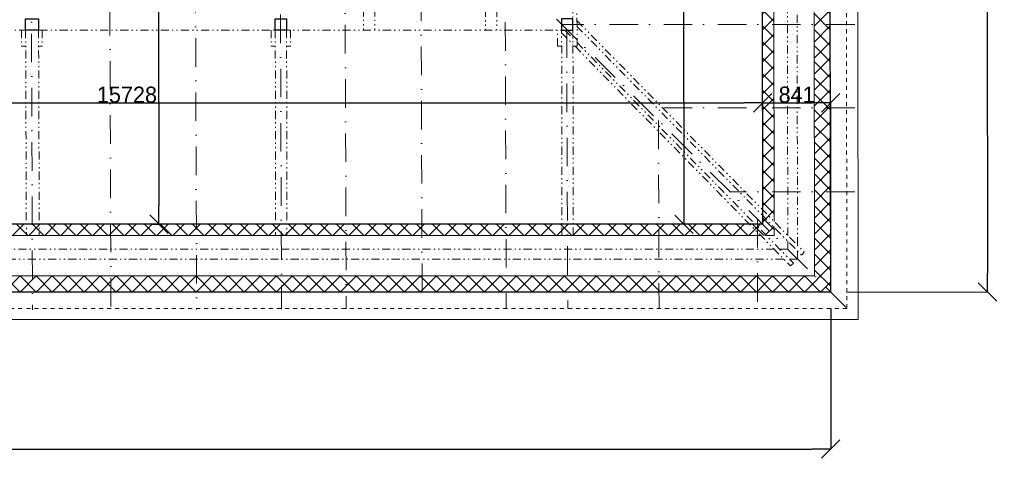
# Model space of a CAD drawing. Extents: x 25031 to 63966, y -28982 to 9473.
# Tile 5 of 12: x 50284 to 62464, y -28982 to -23559. Entities that reach past the tile are written whole.
import ezdxf

# ---------------------------------------------------------------- set-up
doc = ezdxf.new("R2010")
doc.units = 0
doc.header["$MEASUREMENT"] = 0
for name, pattern in [('Čerchovaná', [670.277762, 352.777767, -176.388884, 0, -141.111112]), ('Čerchovaná se dvěma tečkami S', [250, 100, -40, 15, -40, 15, -40]), ('čárkovaná S', [100, 50, -50])]:
    doc.linetypes.add(name, pattern=pattern)
for name, color, linetype, lineweight in [('2D VÝPLNĚ_Číslo_pera__4', 91, 'Continuous', 13), ('krokve_Číslo_pera__1', 7, 'Continuous', 15), ('svislé konstrukce_Číslo_pera__2', 1, 'Continuous', 25), ('vodorovné konstrukce_Číslo_pera__1', 7, 'Continuous', 15), ('zdi_Číslo_pera__1', 7, 'Continuous', 15), ('zdi_Číslo_pera__2', 1, 'Continuous', 25)]:
    doc.layers.add(name, color=color, linetype=linetype, lineweight=lineweight)
doc.layers.add('KÓTY.ZÁKLADNÍ', color=7, linetype='Continuous')
doc.styles.add('GENERATED_STYLE_2', font='txt')
doc.dimstyles.new('GENERATED_STYLE__1', dxfattribs={"dimtxt": 200, "dimasz": 228, "dimexe": 0.18, "dimexo": 200, "dimgap": 0.09, "dimtad": 1, "dimtih": 1, "dimtoh": 1, "dimdec": 0, "dimzin": 0, "dimdsep": 46, "dimtxsty": 'GENERATED_STYLE_2', "dimblk": 'ARROWHEAD_6', "dimblk1": 'ARROWHEAD_6', "dimblk2": 'ARROWHEAD_6', "dimcen": 0.09, "dimclrd": 256, "dimclre": 256, "dimclrt": 256, "dimazin": 0, "dimtfac": 1, "dimtdec": 4, "dimtmove": 0, "dimatfit": 3, "dimfxl": 0, "dimtolj": 1, "dimtzin": 0, "dimarcsym": 0})
doc.dimstyles.new('GENERATED_STYLE__2', dxfattribs={"dimtxt": 200, "dimasz": 228, "dimexe": 0.18, "dimexo": 200, "dimgap": 0.09, "dimtad": 1, "dimdec": 0, "dimzin": 0, "dimdsep": 46, "dimtxsty": 'GENERATED_STYLE_2', "dimblk": 'ARROWHEAD_6', "dimblk1": 'ARROWHEAD_6', "dimblk2": 'ARROWHEAD_6', "dimcen": 0.09, "dimclrd": 256, "dimclre": 256, "dimclrt": 256, "dimazin": 0, "dimtfac": 1, "dimtdec": 4, "dimtmove": 0, "dimatfit": 3, "dimfxl": 0, "dimtolj": 1, "dimtzin": 0, "dimarcsym": 0})
pattern_1 = [(45, (0, 0), (-98.99495, 98.99495), []), (135, (0, 0), (98.99495, 98.99495), [])]

# ---------------------------------------------------------------- blocks, each defined once
blk = doc.blocks.new('ARROWHEAD_6')
at = {"linetype": 'Continuous'}
for p, q in [((0, 0), (-1, 0)), ((-0.5, -0.5), (0.5, 0.5))]:
    blk.add_line(p, q, dxfattribs=at)
blk = doc.blocks.new('*D1046')
at = {"layer": 'Defpoints', "color": 0, "linetype": 'Continuous', "transparency": 16777216}
for p in [(27122, -26928), (60316, -26928), (60316, -28868)]:
    blk.add_point(p, dxfattribs=at)
at = {"layer": 'KÓTY.ZÁKLADNÍ', "linetype": 'Continuous', "lineweight": -2, "transparency": 16777216}
for p, q in [((27122, -27128), (27122, -28868)), ((60316, -27128), (60316, -28868)), ((27350, -28868), (60088, -28868))]:
    blk.add_line(p, q, dxfattribs=at)
at = {"layer": 'KÓTY.ZÁKLADNÍ', "linetype": 'Continuous', "lineweight": -2, "transparency": 16777216, "xscale": 228, "yscale": 228, "zscale": 228, "rotation": 180}
blk.add_blockref('ARROWHEAD_6', (27122, -28868), dxfattribs=at)
at = {"layer": 'KÓTY.ZÁKLADNÍ', "linetype": 'Continuous', "lineweight": -2, "transparency": 16777216, "xscale": 228, "yscale": 228, "zscale": 228}
blk.add_blockref('ARROWHEAD_6', (60316, -28868), dxfattribs=at)
at = {"layer": 'KÓTY.ZÁKLADNÍ', "linetype": 'Continuous', "transparency": 16777216, "insert": (43719, -28768), "char_height": 200, "attachment_point": 5, "style": 'GENERATED_STYLE_2'}
blk.add_mtext('\\A1;33194', dxfattribs=at)
blk = doc.blocks.new('*D1005')
at = {"layer": 'Defpoints', "color": 0, "linetype": 'Continuous', "transparency": 16777216}
for p in [(60268, 7418), (60316, -26928), (62256, -26925)]:
    blk.add_point(p, dxfattribs=at)
at = {"layer": 'KÓTY.ZÁKLADNÍ', "linetype": 'Continuous', "lineweight": -2, "transparency": 16777216}
for p, q in [((60468, 7418), (62208, 7421)), ((62208, 7193), (62255, -26697)), ((60516, -26927), (62256, -26925))]:
    blk.add_line(p, q, dxfattribs=at)
at = {"layer": 'KÓTY.ZÁKLADNÍ', "linetype": 'Continuous', "lineweight": -2, "transparency": 16777216, "xscale": 228, "yscale": 228, "zscale": 228}
for p, rotation in [((62208, 7421), 90.07983669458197), ((62256, -26925), 270.079836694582)]:
    blk.add_blockref('ARROWHEAD_6', p, dxfattribs=dict(at, rotation=rotation))
at = {"layer": 'KÓTY.ZÁKLADNÍ', "linetype": 'Continuous', "transparency": 16777216, "insert": (62332, -9752), "char_height": 200, "attachment_point": 5, "rotation": 270.0798, "style": 'GENERATED_STYLE_2'}
blk.add_mtext('\\A1;34346', dxfattribs=at)
blk = doc.blocks.new('*D1012')
at = {"layer": 'Defpoints', "color": 0, "linetype": 'Continuous', "transparency": 16777216}
for p in [(59475, -24587), (43746, -24818), (59475, -26088)]:
    blk.add_point(p, dxfattribs=at)
at = {"layer": 'KÓTY.ZÁKLADNÍ', "linetype": 'Continuous', "lineweight": -2, "transparency": 16777216}
for p, q in [((43746, -24618), (43746, -24587)), ((43974, -24587), (59247, -24587)), ((59475, -25888), (59475, -24587))]:
    blk.add_line(p, q, dxfattribs=at)
at = {"layer": 'KÓTY.ZÁKLADNÍ', "linetype": 'Continuous', "lineweight": -2, "transparency": 16777216, "xscale": 228, "yscale": 228, "zscale": 228, "rotation": 180}
blk.add_blockref('ARROWHEAD_6', (43746, -24587), dxfattribs=at)
at = {"layer": 'KÓTY.ZÁKLADNÍ', "linetype": 'Continuous', "lineweight": -2, "transparency": 16777216, "xscale": 228, "yscale": 228, "zscale": 228}
blk.add_blockref('ARROWHEAD_6', (59475, -24587), dxfattribs=at)
at = {"layer": 'KÓTY.ZÁKLADNÍ', "linetype": 'Continuous', "transparency": 16777216, "insert": (51610, -24487), "char_height": 200, "attachment_point": 5, "style": 'GENERATED_STYLE_2'}
blk.add_mtext('\\A1;15728', dxfattribs=at)
blk = doc.blocks.new('*D1013')
at = {"layer": 'Defpoints', "color": 0, "linetype": 'Continuous', "transparency": 16777216}
for p in [(60316, -24587), (59475, -26088), (60316, -26928)]:
    blk.add_point(p, dxfattribs=at)
at = {"layer": 'KÓTY.ZÁKLADNÍ', "linetype": 'Continuous', "lineweight": -2, "transparency": 16777216}
for p, q in [((59475, -25888), (59475, -24587)), ((59703, -24587), (60088, -24587)), ((60316, -26728), (60316, -24587))]:
    blk.add_line(p, q, dxfattribs=at)
at = {"layer": 'KÓTY.ZÁKLADNÍ', "linetype": 'Continuous', "lineweight": -2, "transparency": 16777216, "xscale": 228, "yscale": 228, "zscale": 228, "rotation": 180}
blk.add_blockref('ARROWHEAD_6', (59475, -24587), dxfattribs=at)
at = {"layer": 'KÓTY.ZÁKLADNÍ', "linetype": 'Continuous', "lineweight": -2, "transparency": 16777216, "xscale": 228, "yscale": 228, "zscale": 228}
blk.add_blockref('ARROWHEAD_6', (60316, -24587), dxfattribs=at)
at = {"layer": 'KÓTY.ZÁKLADNÍ', "linetype": 'Continuous', "transparency": 16777216, "insert": (59895, -24487), "char_height": 200, "attachment_point": 5, "style": 'GENERATED_STYLE_2'}
blk.add_mtext('\\A1;841', dxfattribs=at)
blk = doc.blocks.new('*D1032')
at = {"layer": 'Defpoints', "color": 0, "linetype": 'Continuous', "transparency": 16777216}
for p in [(53212, -18709), (51715, -26088), (52006, -26087)]:
    blk.add_point(p, dxfattribs=at)
at = {"layer": 'KÓTY.ZÁKLADNÍ', "linetype": 'Continuous', "lineweight": -2, "transparency": 16777216}
for p, q in [((53012, -18709), (51993, -18711)), ((51994, -18939), (52005, -25859)), ((51915, -26087), (52006, -26087))]:
    blk.add_line(p, q, dxfattribs=at)
at = {"layer": 'KÓTY.ZÁKLADNÍ', "linetype": 'Continuous', "lineweight": -2, "transparency": 16777216, "xscale": 228, "yscale": 228, "zscale": 228}
for p, rotation in [((51993, -18711), 90.09565909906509), ((52006, -26087), 270.0956590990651)]:
    blk.add_blockref('ARROWHEAD_6', p, dxfattribs=dict(at, rotation=rotation))
at = {"layer": 'KÓTY.ZÁKLADNÍ', "linetype": 'Continuous', "transparency": 16777216, "insert": (52099, -22399), "char_height": 200, "attachment_point": 5, "rotation": 270.0957, "style": 'GENERATED_STYLE_2'}
blk.add_mtext('\\A1;7376', dxfattribs=at)
blk = doc.blocks.new('*D1042')
at = {"layer": 'Defpoints', "color": 0, "linetype": 'Continuous', "transparency": 16777216}
for p in [(58456, 6574), (59429, 6575), (59475, -26088)]:
    blk.add_point(p, dxfattribs=at)
at = {"layer": 'KÓTY.ZÁKLADNÍ', "linetype": 'Continuous', "lineweight": -2, "transparency": 16777216}
for p, q in [((59229, 6575), (58456, 6574)), ((58502, -25861), (58457, 6346)), ((59275, -26088), (58502, -26089))]:
    blk.add_line(p, q, dxfattribs=at)
at = {"layer": 'KÓTY.ZÁKLADNÍ', "linetype": 'Continuous', "lineweight": -2, "transparency": 16777216, "xscale": 228, "yscale": 228, "zscale": 228}
for p, rotation in [((58456, 6574), 90.079836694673), ((58502, -26089), 270.079836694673)]:
    blk.add_blockref('ARROWHEAD_6', p, dxfattribs=dict(at, rotation=rotation))
at = {"layer": 'KÓTY.ZÁKLADNÍ', "linetype": 'Continuous', "transparency": 16777216, "insert": (58579, -9757), "char_height": 200, "attachment_point": 5, "rotation": 270.0798, "style": 'GENERATED_STYLE_2'}
blk.add_mtext('\\A1;32663', dxfattribs=at)

msp = doc.modelspace()

# ---------------------------------------------------------------- hatches: boundary and pattern name
at = {"layer": '2D VÝPLNĚ_Číslo_pera__4', "linetype": 'Continuous'}
h = msp.add_hatch(dxfattribs=at)
h.set_pattern_fill('TEPELNA_IZOLACE_EPS', color=256, style=0, pattern_type=2)
h.set_pattern_definition(pattern_1)
h.paths.add_polyline_path([(50073.7, -16735.5), (27085.4, -16738.6), (27121.6, -26927.5), (60315.8, -26927.5), (60267.9, 7418.2), (50033.4, 7381.4)], flags=0)
h.paths.add_polyline_path([(27320.9, -26727.5), (27286.1, -16938.6), (50274, -16935.4), (50233.7, 7182.2), (60068.2, 7217.5), (60115.5, -26727.5)], flags=0)
h = msp.add_hatch(dxfattribs=at)
h.set_pattern_fill('TEPELNA_IZOLACE_EPS', color=256, style=0, pattern_type=2)
h.set_pattern_definition(pattern_1)
h.paths.add_polyline_path([(43739.2, -26087.5), (43739.2, -26227.5), (59614.8, -26227.5), (59568.9, 6715.7), (50734.6, 6683.9), (50745, 413.9), (55395, 430.6), (55395.8, -79.4), (55595.9, -79), (55594.7, 631.4), (50884.7, 614.4), (50874.8, 6544.5), (59429.1, 6575.2), (59474.6, -26087.5)], flags=0)

# ---------------------------------------------------------------- linework, layer by layer
at = {"layer": 'krokve_Číslo_pera__1', "linetype": 'Čerchovaná'}
for p, q in [((60502.2, -27111.4), (49695.6, -16360.7)), ((50404.2, -16358.2), (50442.5, -27147.2)), ((51380.2, -18036.6), (51412.5, -27143.7)), ((52443.9, -19094.8), (52472.5, -27139.9)), ((53497.9, -20143.4), (53522.8, -27136.2)), ((54300.5, -20941.8), (54322.5, -27133.4)), ((55243.8, -21880.2), (55262.5, -27130)), ((56287.5, -22918.5), (56302.5, -27126.3)), ((60614.1, -23617.5), (56990.1, -23617.5)), ((57050.2, -23677.3), (57062.5, -27123.6)), ((60614.1, -24647.5), (58025.5, -24647.5)), ((58184.2, -24805.4), (58192.5, -27119.6)), ((60614.1, -25687.5), (59070.9, -25687.5)), ((59408.6, -26023.4), (59412.5, -27115.3))]:
    msp.add_line(p, q, dxfattribs=at)
at = {"layer": 'svislé konstrukce_Číslo_pera__2', "linetype": 'Continuous', "flags": 128}
for points in [[(50356.6, -23547.5), (50516.6, -23547.5), (50516.6, -23687.5), (50356.6, -23687.5)], [(53585.1, -23547.5), (53585.3, -23687.5), (53445.3, -23687.7), (53445.1, -23547.7)], [(56987.5, -23547.5), (56987.7, -23687.5), (57127.7, -23687.3), (57127.5, -23547.3)]]:
    msp.add_lwpolyline(points, close=True, dxfattribs=at)
at = {"layer": 'vodorovné konstrukce_Číslo_pera__1', "linetype": 'Čerchovaná se dvěma tečkami S'}
for p, q in [((59905, -26348.4), (59858.5, 7006.7)), ((59784.8, -26226), (59738.7, 6886.3)), ((57131.2, -26227.5), (57122.3, -19847.5)), ((57178, -23887.4), (57172.3, -19847.4)), ((54529, -19918.9), (54535.3, -23687.5)), ((54669, -19919.3), (54675.3, -23687.5)), ((56039, -19924.2), (56045.3, -23685)), ((56179, -19924.7), (56185.3, -23685)), ((57177.5, -23569.8), (59989.6, -26434.6)), ((57127.7, -23687.5), (49903.5, -23687.5)), ((50307.1, -23687.5), (50307.8, -23884.6)), ((50357.1, -23687.5), (50366.1, -26228.1)), ((50517.1, -23687.5), (50526.1, -26227.5)), ((50560.4, -23687.5), (50560.7, -23884.2)), ((53395.3, -23687.5), (53395.6, -23887.5)), ((53445.3, -23687.5), (53449.5, -26227.5)), ((53585.3, -23687.5), (53589.5, -26227.5)), ((53635.3, -23687.5), (53635.6, -23887.5)), ((56938, -23887.8), (56937.7, -23687.5)), ((56991.2, -26227.5), (56987.7, -23687.5)), ((56987.7, -23719), (57127.9, -23861.9)), ((57026.8, -23687.5), (57127.8, -23790.4)), ((57177.6, -23641.3), (59954, -26469.7)), ((57177.9, -23841.4), (59854, -26567.7)), ((50307.8, -23884.6), (50357.8, -23884.5)), ((50517.8, -23884.2), (50560.7, -23884.2)), ((53445.6, -23887.4), (53395.6, -23887.5)), ((53635.6, -23887.5), (53585.6, -23887.6)), ((56988, -23887.7), (56938, -23887.8)), ((57178, -23887.4), (57128, -23887.5)), ((57153, -23887.5), (59818.4, -26602.7)), ((50366.1, -26228.1), (50526.1, -26227.5)), ((53449.5, -26227.5), (53589.5, -26227.5)), ((57131.2, -26227.5), (56991.2, -26227.5)), ((59785, -26397.5), (59784.9, -26297.4)), ((59616.9, -26397.5), (27649.7, -26397.5)), ((59785, -26397.5), (59687, -26397.5)), ((59905.2, -26517.5), (59905.1, -26419.9)), ((59734.7, -26517.5), (27530.1, -26517.5)), ((59905.2, -26517.5), (59804.7, -26517.5)), ((59954, -26469.7), (59989.6, -26434.6)), ((59818.4, -26602.7), (59854, -26567.7))]:
    msp.add_line(p, q, dxfattribs=at)
at = {"layer": 'zdi_Číslo_pera__1', "linetype": 'Continuous'}
for p, q in [((60656.3, -27267.5), (60607.4, 7759.4)), ((60115.5, -26727.5), (60068.2, 7217.5)), ((59614.6, -26052.5), (59568.9, 6715.7)), ((59614.8, -26227.5), (59614.7, -26124)), ((59450, -26227.5), (27819.1, -26227.5)), ((59614.8, -26227.5), (59520.1, -26227.5)), ((60115.5, -26727.5), (27320.9, -26727.5)), ((60656.3, -27267.5), (26782.8, -27267.5))]:
    msp.add_line(p, q, dxfattribs=at)
at = {"layer": 'zdi_Číslo_pera__1', "linetype": 'čárkovaná S'}
for q in [(60467.6, 7618.9), (26922.3, -27127.5)]:
    msp.add_line((60516.1, -27127.5), q, dxfattribs=at)
at = {"layer": 'zdi_Číslo_pera__2', "linetype": 'Continuous'}
for p, q in [((60315.8, -26927.5), (60267.9, 7418.2)), ((59474.6, -26087.5), (59429.1, 6575.2)), ((59474.6, -26087.5), (43739.2, -26087.5)), ((60315.8, -26927.5), (27121.6, -26927.5))]:
    msp.add_line(p, q, dxfattribs=at)

# ---------------------------------------------------------------- dimensions: what is measured, and where the dimension line sits
at = {"layer": 'KÓTY.ZÁKLADNÍ', "linetype": 'Continuous'}
for base, p1, p2, angle, picture, middle in [((62255.6, -26924.8), (60267.9, 7418.2), (60315.8, -26927.5), 270.07984, '*D1005', (62331.7, -9751.8)), ((58456.3, 6573.8), (59474.6, -26087.5), (59429.1, 6575.2), 90.07984, '*D1042', (58579.2, -9757.4)), ((52005.6, -26087), (53212, -18709), (51715.5, -26087.5), 270.09566, '*D1032', (52099.5, -22398.9))]:
    dim = msp.add_linear_dim(base=base, p1=p1, p2=p2, angle=angle, dimstyle='GENERATED_STYLE__2', dxfattribs=at)
    dim.commit()
    dim.dimension.update_dxf_attribs({"geometry": picture, "text_midpoint": middle})
for base, p1, p2, picture, middle in [((59474.6, -24586.9), (43746.3, -24817.6), (59474.6, -26087.5), '*D1012', (51610.4, -24486.8)), ((60315.8, -24586.9), (59474.6, -26087.5), (60315.8, -26927.5), '*D1013', (59895.2, -24486.8)), ((60315.8, -28867.8), (27121.6, -26927.5), (60315.8, -26927.5), '*D1046', (43718.7, -28767.7))]:
    dim = msp.add_linear_dim(base=base, p1=p1, p2=p2, dimstyle='GENERATED_STYLE__1', dxfattribs=at)
    dim.commit()
    dim.dimension.update_dxf_attribs({"geometry": picture, "text_midpoint": middle})

doc.saveas('drawing.dxf')
